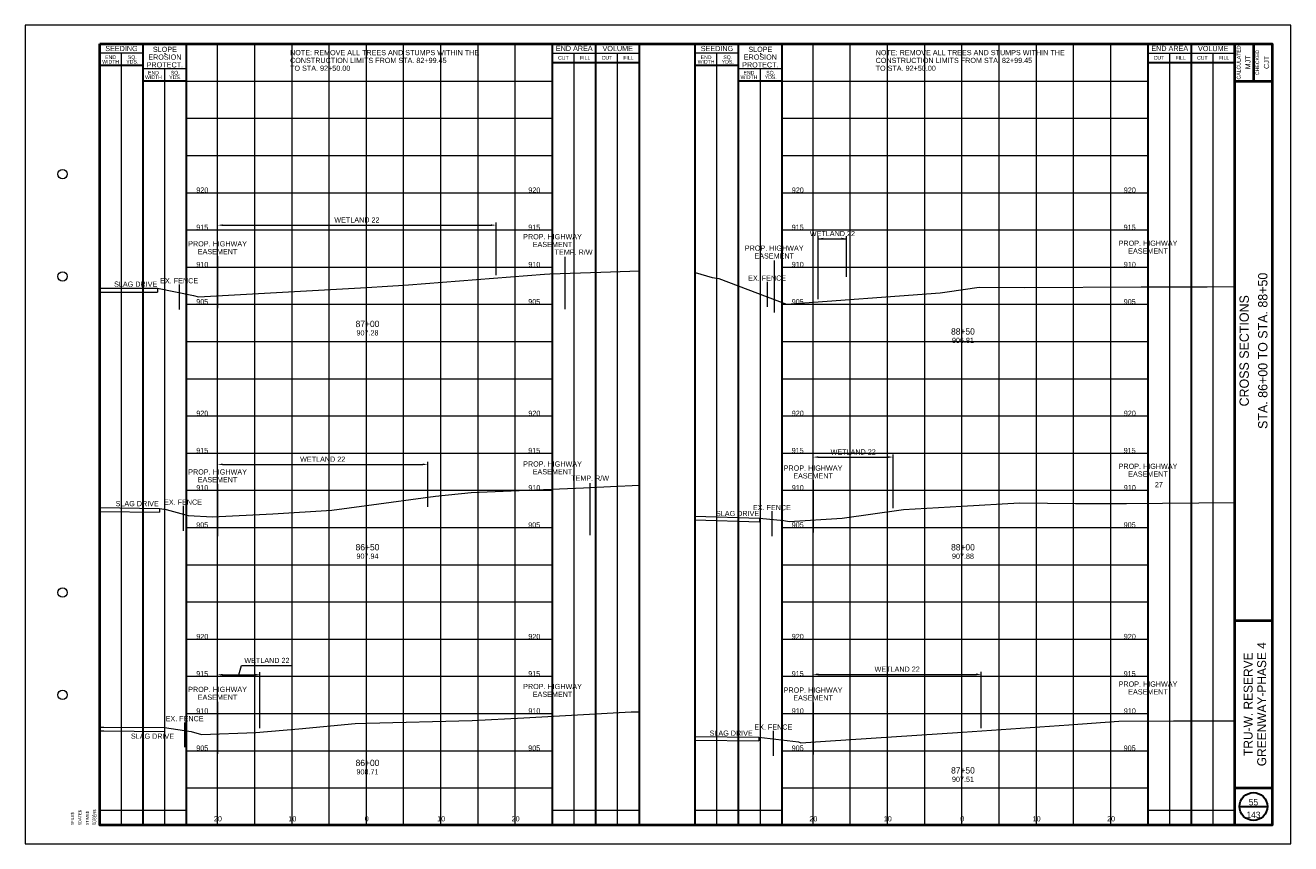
# Paper-space layout 'Layout1' of a CAD drawing. Header units: feet. Extents: x -1005 to 2379, y -670 to 6548.
# Tile 21 of 69: x -10 to 160, y 1838 to 1948. Entities that reach past the tile are written whole.
import ezdxf
from ezdxf.enums import TextEntityAlignment as Align

# ---------------------------------------------------------------- set-up
doc = ezdxf.new("R2010")
doc.units = ezdxf.units.FT
doc.header["$LTSCALE"] = 5
doc.header["$MEASUREMENT"] = 0
for name, pattern in [('DGN Style 2', [150.837143, 90.502286, -60.334857]), ('DGN Style 3', [211.172, 150.837143, -60.334857]), ('DGN Style 5', [105.586, 45.251143, -60.334857]), ('esmtmppr', [5.45, 1, -0.225, -0.225, 4]), ('esmtshpr', [5.35, 1, -0.175, -0.175, 4]), ('fenceex', [1, 0.85, -0.075, -0.075])]:
    doc.linetypes.add(name, pattern=pattern)
for name, color, linetype, lineweight in [('EV_Ecological_Text', 7, 'Continuous', 13), ('PV_X_Driveway', 7, 'DGN Style 5', 0), ('RD_X_Fence', 230, 'fenceex', 0), ('RW_P_Esmt_SH', 193, 'esmtshpr', 40), ('RW_P_Esmt_TMP', 193, 'esmtmppr', 40), ('SH_Border', 7, 'Continuous', 40), ('SH_Data', 7, 'Continuous', 0), ('SH_Major_Grid_Line', 254, 'Continuous', 13), ('SH_Text', 7, 'Continuous', 13), ('TX_P_20', 7, 'Continuous', 13), ('TX_P_5', 7, 'Continuous', 13), ('TX_P_Misc', 7, 'Continuous', 13), ('TX_X_5', 7, 'Continuous', 0), ('XS_X_Ground_Line', 3, 'DGN Style 2', 13)]:
    doc.layers.add(name, color=color, linetype=linetype, lineweight=lineweight)
doc.layers.add('SH_Cut_Line', color=7, linetype='DGN Style 3', lineweight=0, plot=False)
doc.styles.add('Slanted-Normal LS 0.50', font='font31.shx', dxfattribs={"height": 0.14})
doc.styles.add('Slanted-Normal LS 0.50_0', font='font31.shx')
doc.styles.add('Slanted-Sub Title', font='font31.shx', dxfattribs={"height": 0.17})
doc.styles.add('Style-CHAR_FAST_FONT', font='CHAR_FAST_FONT.shx')
doc.styles.add('Style-FONT1', font='FONT1.shx')
doc.styles.add('Style-font30', font='font30.shx')
doc.styles.add('Style-font31', font='font31.shx')
doc.styles.add('Style-font70', font='font70.shx')
doc.dimstyles.new('Dec-1  Slanted', dxfattribs={"dimtxt": 0.14, "dimasz": 0.14, "dimexe": 0.07, "dimexo": 0.07, "dimgap": 0.07, "dimtad": 1, "dimdec": 1, "dimzin": 3, "dimdsep": 46, "dimtxsty": 'Slanted-Normal LS 0.50', "dimcen": 0.09, "dimclrd": 97, "dimclre": 97, "dimclrt": 7, "dimadec": 1, "dimazin": 3, "dimtfac": 1, "dimtdec": 1, "dimtofl": 0, "dimtmove": 1, "dimatfit": 1, "dimfxl": 1, "dimtzin": 3, "dimlwd": 0, "dimlwe": 0, "dimarcsym": 0})

# ---------------------------------------------------------------- blocks, each defined once
blk = doc.blocks.new('STAMP')
at = {"layer": 'TX_P_Misc', "linetype": 'Continuous', "lineweight": 13, "style": 'Style-CHAR_FAST_FONT'}
for s, p in [('$DATE$', (-0.573, 0)), ('$TIME$', (-0.373, 0)), ('$USER$', (-0.173, 0)), ('$FILE$', (-0.773, 0))]:
    blk.add_text(s, height=0.078, rotation=90, dxfattribs=at).set_placement(p, align=Align.TOP_LEFT)
blk = doc.blocks.new('XS POINT_491')
at = {"layer": 'RW_P_Esmt_SH', "linetype": 'Continuous', "lineweight": 13}
blk.add_line((0, 3.5), (0, -3.5), dxfattribs=at)
blk = doc.blocks.new('XS POINT_492')
at = {"layer": 'RW_P_Esmt_SH', "linetype": 'Continuous', "lineweight": 13}
blk.add_line((0, 3.5), (0, -3.5), dxfattribs=at)
blk = doc.blocks.new('*D1028')
at = {"layer": 'Defpoints', "color": 0, "linetype": 'Continuous', "transparency": 16777216}
for p in [(21.53, 1860.21), (15.83, 1852.25), (21.53, 1852.66)]:
    blk.add_point(p, dxfattribs=at)
at = {"layer": 'EV_Ecological_Text', "color": 97, "linetype": 'Continuous', "lineweight": 0, "transparency": 16777216}
for p, q in [((15.83, 1852.6), (15.83, 1860.56)), ((16.53, 1860.21), (20.83, 1860.21)), ((18.68, 1860.21), (19.05, 1861.43)), ((19.05, 1861.43), (25.87, 1861.43)), ((21.53, 1853.01), (21.53, 1860.56))]:
    blk.add_line(p, q, dxfattribs=at)
at = {"layer": 'EV_Ecological_Text', "color": 97, "linetype": 'Continuous', "transparency": 16777216}
for points in [[(16.53, 1860.33), (16.53, 1860.09), (15.83, 1860.21)], [(20.83, 1860.33), (20.83, 1860.09), (21.53, 1860.21)]]:
    blk.add_solid(points, dxfattribs=at)
at = {"layer": 'EV_Ecological_Text', "color": 7, "linetype": 'Continuous', "lineweight": 0, "transparency": 16777216, "insert": (22.46, 1862.13), "char_height": 0.7, "attachment_point": 5, "style": 'Slanted-Normal LS 0.50_0'}
blk.add_mtext('WETLAND 22', dxfattribs=at)
blk = doc.blocks.new('XS POINT_493')
at = {"layer": 'RW_P_Esmt_TMP', "linetype": 'Continuous', "lineweight": 13}
blk.add_line((0, 3.5), (0, -3.5), dxfattribs=at)
blk = doc.blocks.new('XS POINT_494')
at = {"layer": 'RW_P_Esmt_SH', "linetype": 'Continuous', "lineweight": 13}
blk.add_line((0, 3.5), (0, -3.5), dxfattribs=at)
blk = doc.blocks.new('XS POINT_495')
at = {"layer": 'RW_P_Esmt_SH', "linetype": 'Continuous', "lineweight": 13}
blk.add_line((0, 3.5), (0, -3.5), dxfattribs=at)
blk = doc.blocks.new('*D1032')
at = {"layer": 'Defpoints', "color": 0, "linetype": 'Continuous', "transparency": 16777216}
for p in [(44.07, 1888.48), (44.07, 1882.43), (15.83, 1881.49)]:
    blk.add_point(p, dxfattribs=at)
at = {"layer": 'EV_Ecological_Text', "color": 97, "linetype": 'Continuous', "lineweight": 0, "transparency": 16777216}
for p, q in [((15.83, 1881.84), (15.83, 1888.83)), ((44.07, 1882.78), (44.07, 1888.83)), ((16.53, 1888.48), (43.37, 1888.48))]:
    blk.add_line(p, q, dxfattribs=at)
at = {"layer": 'EV_Ecological_Text', "color": 97, "linetype": 'Continuous', "transparency": 16777216}
for points in [[(16.53, 1888.6), (16.53, 1888.37), (15.83, 1888.48)], [(43.37, 1888.6), (43.37, 1888.37), (44.07, 1888.48)]]:
    blk.add_solid(points, dxfattribs=at)
at = {"layer": 'EV_Ecological_Text', "color": 7, "linetype": 'Continuous', "lineweight": 0, "transparency": 16777216, "insert": (29.95, 1889.18), "char_height": 0.7, "attachment_point": 5, "style": 'Slanted-Normal LS 0.50_0'}
blk.add_mtext('WETLAND 22', dxfattribs=at)
blk = doc.blocks.new('XS POINT_496')
at = {"layer": 'RW_P_Esmt_TMP', "linetype": 'Continuous', "lineweight": 13}
blk.add_line((0, 3.5), (0, -3.5), dxfattribs=at)
blk = doc.blocks.new('XS POINT_497')
at = {"layer": 'RW_P_Esmt_SH', "linetype": 'Continuous', "lineweight": 13}
blk.add_line((0, 3.5), (0, -3.5), dxfattribs=at)
blk = doc.blocks.new('XS POINT_498')
at = {"layer": 'RW_P_Esmt_SH', "linetype": 'Continuous', "lineweight": 13}
blk.add_line((0, 3.5), (0, -3.5), dxfattribs=at)
blk = doc.blocks.new('*D1036')
at = {"layer": 'Defpoints', "color": 0, "linetype": 'Continuous', "transparency": 16777216}
for p in [(53.26, 1920.64), (53.26, 1913.55), (15.83, 1911.15)]:
    blk.add_point(p, dxfattribs=at)
at = {"layer": 'EV_Ecological_Text', "color": 97, "linetype": 'Continuous', "lineweight": 0, "transparency": 16777216}
for p, q in [((15.83, 1911.5), (15.83, 1920.99)), ((16.53, 1920.64), (52.56, 1920.64)), ((53.26, 1913.9), (53.26, 1920.99))]:
    blk.add_line(p, q, dxfattribs=at)
at = {"layer": 'EV_Ecological_Text', "color": 97, "linetype": 'Continuous', "transparency": 16777216}
for points in [[(16.53, 1920.75), (16.53, 1920.52), (15.83, 1920.64)], [(52.56, 1920.75), (52.56, 1920.52), (53.26, 1920.64)]]:
    blk.add_solid(points, dxfattribs=at)
at = {"layer": 'EV_Ecological_Text', "color": 7, "linetype": 'Continuous', "lineweight": 0, "transparency": 16777216, "insert": (34.55, 1921.34), "char_height": 0.7, "attachment_point": 5, "style": 'Slanted-Normal LS 0.50_0'}
blk.add_mtext('WETLAND 22', dxfattribs=at)
blk = doc.blocks.new('XS POINT_499')
at = {"layer": 'RW_P_Esmt_SH', "linetype": 'Continuous', "lineweight": 13}
blk.add_line((0, 3.5), (0, -3.5), dxfattribs=at)
blk = doc.blocks.new('XS POINT_500')
at = {"layer": 'RW_P_Esmt_SH', "linetype": 'Continuous', "lineweight": 13}
blk.add_line((0, 3.5), (0, -3.5), dxfattribs=at)
blk = doc.blocks.new('*D1039')
at = {"layer": 'Defpoints', "color": 0, "linetype": 'Continuous', "transparency": 16777216}
for p in [(118.43, 1860.26), (118.43, 1852.69), (95.83, 1851.16)]:
    blk.add_point(p, dxfattribs=at)
at = {"layer": 'EV_Ecological_Text', "color": 97, "linetype": 'Continuous', "lineweight": 0, "transparency": 16777216}
for p, q in [((95.83, 1851.51), (95.83, 1860.61)), ((96.53, 1860.26), (117.73, 1860.26)), ((118.43, 1853.04), (118.43, 1860.61))]:
    blk.add_line(p, q, dxfattribs=at)
at = {"layer": 'EV_Ecological_Text', "color": 97, "linetype": 'Continuous', "transparency": 16777216}
for points in [[(96.53, 1860.38), (96.53, 1860.14), (95.83, 1860.26)], [(117.73, 1860.38), (117.73, 1860.14), (118.43, 1860.26)]]:
    blk.add_solid(points, dxfattribs=at)
at = {"layer": 'EV_Ecological_Text', "color": 7, "linetype": 'Continuous', "lineweight": 0, "transparency": 16777216, "insert": (107.13, 1860.96), "char_height": 0.7, "attachment_point": 5, "style": 'Slanted-Normal LS 0.50_0'}
blk.add_mtext('WETLAND 22', dxfattribs=at)
blk = doc.blocks.new('XS POINT_501')
at = {"layer": 'RW_P_Esmt_SH', "linetype": 'Continuous', "lineweight": 13}
blk.add_line((0, 3.5), (0, -3.5), dxfattribs=at)
blk = doc.blocks.new('XS POINT_502')
at = {"layer": 'RW_P_Esmt_SH', "linetype": 'Continuous', "lineweight": 13}
blk.add_line((0, 3.5), (0, -3.5), dxfattribs=at)
blk = doc.blocks.new('*D1042')
at = {"layer": 'Defpoints', "color": 0, "linetype": 'Continuous', "transparency": 16777216}
for p in [(106.6, 1889.46), (106.6, 1882.23), (95.83, 1881)]:
    blk.add_point(p, dxfattribs=at)
at = {"layer": 'EV_Ecological_Text', "color": 97, "linetype": 'Continuous', "lineweight": 0, "transparency": 16777216}
for p, q in [((95.83, 1881.35), (95.83, 1889.81)), ((96.53, 1889.46), (105.9, 1889.46)), ((106.6, 1882.58), (106.6, 1889.81))]:
    blk.add_line(p, q, dxfattribs=at)
at = {"layer": 'EV_Ecological_Text', "color": 97, "linetype": 'Continuous', "transparency": 16777216}
for points in [[(96.53, 1889.58), (96.53, 1889.35), (95.83, 1889.46)], [(105.9, 1889.58), (105.9, 1889.35), (106.6, 1889.46)]]:
    blk.add_solid(points, dxfattribs=at)
at = {"layer": 'EV_Ecological_Text', "color": 7, "linetype": 'Continuous', "lineweight": 0, "transparency": 16777216, "insert": (101.22, 1890.16), "char_height": 0.7, "attachment_point": 5, "style": 'Slanted-Normal LS 0.50_0'}
blk.add_mtext('WETLAND 22', dxfattribs=at)
blk = doc.blocks.new('XS POINT_503')
at = {"layer": 'RW_P_Esmt_SH', "linetype": 'Continuous', "lineweight": 13}
blk.add_line((0, 3.5), (0, -3.5), dxfattribs=at)
blk = doc.blocks.new('XS POINT_504')
at = {"layer": 'RW_P_Esmt_SH', "linetype": 'Continuous', "lineweight": 13}
blk.add_line((0, 3.5), (0, -3.5), dxfattribs=at)

psp = doc.layouts.get("Layout1")

# ---------------------------------------------------------------- linework, layer by layer
at = {"layer": 'EV_Ecological_Text', "color": 97, "linetype": 'Continuous', "lineweight": 0}
for p, q in [((96.53, 1910.68), (96.53, 1919.16)), ((96.53, 1918.81), (100.33, 1918.81)), ((100.33, 1913.68), (100.33, 1919.16))]:
    psp.add_line(p, q, dxfattribs=at)
at = {"layer": 'EV_Ecological_Text', "color": 4, "linetype": 'Continuous', "lineweight": 0}
psp.add_solid([(97.23, 1918.67), (96.53, 1918.81), (97.23, 1918.95)], dxfattribs=at)
at = {"layer": 'EV_Ecological_Text', "color": 4, "linetype": 'Continuous', "lineweight": 0, "extrusion": (0, 0, -1)}
psp.add_solid([(-99.63, 1918.95), (-100.33, 1918.81), (-99.63, 1918.67)], dxfattribs=at)
at = {"layer": 'PV_X_Driveway'}
for p, q in [((7.76, 1912.15), (7.76, 1911.65)), ((8.01, 1882.57), (8.01, 1882.07)), ((88.63, 1881.24), (88.63, 1880.74)), ((8.71, 1853.1), (8.71, 1852.6)), ((88.55, 1851.81), (88.55, 1851.31))]:
    psp.add_line(p, q, dxfattribs=at)
at = {"layer": 'PV_X_Driveway', "flags": 128}
for points in [[(0, 1911.65), (7.76, 1911.65)], [(0, 1882.17), (8.01, 1882.07)], [(80, 1881.01), (88.63, 1880.74)], [(0, 1852.67), (0.53, 1852.67), (8.71, 1852.6)], [(80, 1851.42), (88.55, 1851.31)]]:
    psp.add_lwpolyline(points, dxfattribs=at)
at = {"layer": 'RD_X_Fence'}
for p, q in [((10.67, 1912.66), (10.67, 1909.32)), ((89.66, 1913.01), (89.66, 1909.67)), ((11.19, 1882.9), (11.19, 1879.56)), ((90.31, 1882.18), (90.31, 1878.83)), ((11.4, 1853.8), (11.4, 1850.46)), ((90.49, 1852.67), (90.49, 1849.33))]:
    psp.add_line(p, q, dxfattribs=at)
at = {"layer": 'SH_Border', "color": 7, "linetype": 'Continuous', "lineweight": 40}
for p, q in [((152.5, 1840), (152.5, 1945)), ((155, 1945), (155, 1940)), ((152.5, 1940), (157.5, 1940)), ((152.5, 1867.5), (157.5, 1867.5)), ((152.5, 1845), (157.5, 1845))]:
    psp.add_line(p, q, dxfattribs=at)
at = {"layer": 'SH_Border', "color": 7, "linetype": 'Continuous', "lineweight": 40, "flags": 128}
psp.add_lwpolyline([(0, 1945), (157.5, 1945), (157.5, 1840), (0, 1840), (0, 1945)], close=True, dxfattribs=at)
at = {"layer": 'SH_Border', "color": 7, "linetype": 'Continuous', "lineweight": 0}
for centre in [(-5, 1927.5), (-5, 1913.75), (-5, 1871.25), (-5, 1857.5)]:
    psp.add_circle(centre, 0.625, dxfattribs=at)
at = {"layer": 'SH_Cut_Line', "color": 7, "linetype": 'DGN Style 3', "lineweight": 0, "flags": 128}
psp.add_lwpolyline([(-10, 1837.5), (160, 1837.5), (160, 1947.5), (-10, 1947.5), (-10, 1837.5)], close=True, dxfattribs=at)
at = {"layer": 'SH_Data', "color": 7, "linetype": 'Continuous', "lineweight": 30}
for p, q in [((5.83, 1840), (5.83, 1945)), ((11.66, 1840), (11.66, 1945)), ((60.83, 1840), (60.83, 1945)), ((66.67, 1840), (66.67, 1945)), ((72.5, 1840), (72.5, 1945)), ((80, 1840), (80, 1945)), ((85.83, 1840), (85.83, 1945)), ((91.66, 1840), (91.66, 1945)), ((140.83, 1840), (140.83, 1945)), ((146.67, 1840), (146.67, 1945)), ((5.83, 1942.08), (0, 1942.08)), ((60.83, 1942.5), (72.5, 1942.5)), ((85.83, 1942.08), (80, 1942.08)), ((140.83, 1942.5), (152.5, 1942.5)), ((11.59, 1940), (5.76, 1940)), ((91.59, 1940), (85.76, 1940)), ((153.12, 1842.5), (156.88, 1842.5))]:
    psp.add_line(p, q, dxfattribs=at)
at = {"layer": 'SH_Data', "color": 7, "linetype": 'Continuous', "lineweight": 0}
for p, q in [((5.83, 1943.75), (0, 1943.75)), ((60.83, 1943.75), (72.5, 1943.75)), ((85.83, 1943.75), (80, 1943.75)), ((140.83, 1943.75), (152.5, 1943.75)), ((11.59, 1941.67), (5.76, 1941.67)), ((91.59, 1941.67), (85.76, 1941.67))]:
    psp.add_line(p, q, dxfattribs=at)
at = {"layer": 'SH_Data', "color": 7, "linetype": 'Continuous', "lineweight": 13}
for p, q in [((2.92, 1840), (2.92, 1943.75)), ((63.75, 1840), (63.75, 1943.75)), ((69.58, 1840), (69.58, 1943.75)), ((82.92, 1840), (82.92, 1943.75)), ((143.75, 1840), (143.75, 1943.75)), ((149.58, 1840), (149.58, 1943.75)), ((8.75, 1840), (8.75, 1941.67)), ((88.75, 1840), (88.75, 1941.67)), ((0, 1842), (11.66, 1842)), ((60.83, 1842), (72.5, 1842)), ((80, 1842), (91.66, 1842)), ((140.83, 1842), (152.5, 1842))]:
    psp.add_line(p, q, dxfattribs=at)
at = {"layer": 'SH_Data'}
for p, q in [((8.75, 1943.75), (8.75, 1943.64)), ((88.75, 1943.75), (88.75, 1943.64))]:
    psp.add_line(p, q, dxfattribs=at)
at = {"layer": 'SH_Data', "color": 7, "linetype": 'Continuous', "lineweight": 30}
psp.add_circle((155, 1842.5), 1.87, dxfattribs=at)
at = {"layer": 'SH_Major_Grid_Line', "color": 254, "linetype": 'Continuous', "lineweight": 13}
for p, q in [((15.83, 1840), (15.83, 1945)), ((20.83, 1840), (20.83, 1945)), ((25.83, 1840), (25.83, 1945)), ((30.83, 1840), (30.83, 1945)), ((35.83, 1840), (35.83, 1945)), ((40.83, 1840), (40.83, 1945)), ((45.83, 1840), (45.83, 1945)), ((50.83, 1840), (50.83, 1945)), ((55.83, 1840), (55.83, 1945)), ((95.83, 1840), (95.83, 1945)), ((100.83, 1840), (100.83, 1945)), ((105.83, 1840), (105.83, 1945)), ((110.83, 1840), (110.83, 1945)), ((115.83, 1840), (115.83, 1945)), ((120.83, 1840), (120.83, 1945)), ((125.83, 1840), (125.83, 1945)), ((130.83, 1840), (130.83, 1945)), ((135.83, 1840), (135.83, 1945)), ((5.83, 1940), (60.83, 1940)), ((85.83, 1940), (140.83, 1940)), ((11.66, 1935), (60.83, 1935)), ((91.66, 1935), (140.83, 1935)), ((11.66, 1930), (60.83, 1930)), ((91.66, 1930), (140.83, 1930)), ((11.66, 1925), (60.83, 1925)), ((91.66, 1925), (140.83, 1925)), ((11.66, 1920), (60.83, 1920)), ((91.66, 1920), (140.83, 1920)), ((11.66, 1915), (60.83, 1915)), ((91.66, 1915), (140.83, 1915)), ((11.66, 1910), (60.83, 1910)), ((91.66, 1910), (140.83, 1910)), ((11.66, 1905), (60.83, 1905)), ((91.66, 1905), (140.83, 1905)), ((11.66, 1900), (60.83, 1900)), ((91.66, 1900), (140.83, 1900)), ((11.66, 1895), (60.83, 1895)), ((91.66, 1895), (140.83, 1895)), ((11.66, 1890), (60.83, 1890)), ((91.66, 1890), (140.83, 1890)), ((11.66, 1885), (60.83, 1885)), ((91.66, 1885), (140.83, 1885)), ((11.66, 1880), (60.83, 1880)), ((91.66, 1880), (140.83, 1880)), ((11.66, 1875), (60.83, 1875)), ((91.66, 1875), (140.83, 1875)), ((11.66, 1870), (60.83, 1870)), ((91.66, 1870), (140.83, 1870)), ((11.66, 1865), (60.83, 1865)), ((91.66, 1865), (140.83, 1865)), ((11.66, 1860), (60.83, 1860)), ((91.66, 1860), (140.83, 1860)), ((11.66, 1855), (60.83, 1855)), ((91.66, 1855), (140.83, 1855)), ((11.66, 1850), (60.83, 1850)), ((91.66, 1850), (140.83, 1850)), ((11.66, 1845), (60.83, 1845)), ((91.66, 1845), (140.83, 1845))]:
    psp.add_line(p, q, dxfattribs=at)
at = {"layer": 'XS_X_Ground_Line', "flags": 128}
for points in [[(0, 1912.15), (7.76, 1912.15), (12.61, 1911.18), (13.27, 1911.01), (35.83, 1912.28), (38.68, 1912.44), (40.86, 1912.58), (41.49, 1912.62), (59.73, 1914.05), (60.46, 1914.09), (67.32, 1914.33), (72.5, 1914.51)], [(80, 1914.28), (82.29, 1913.58), (83.18, 1913.48), (92.27, 1910.03), (112.92, 1911.52), (113.83, 1911.66), (118.15, 1912.32), (124.27, 1912.27), (139.89, 1912.35), (148.77, 1912.35), (152.5, 1912.41)], [(0, 1882.67), (8.01, 1882.57), (8.93, 1882.42), (11.86, 1881.63), (15.13, 1881.45), (23.25, 1881.85), (31.2, 1882.31), (35.83, 1882.94), (45.13, 1884.21), (49.9, 1884.71), (65.01, 1885.35), (68.62, 1885.53), (72.5, 1885.67)], [(80, 1881.51), (88.63, 1881.24), (91.92, 1880.93), (92.61, 1880.79), (99.72, 1881.26), (107.98, 1882.41), (115.83, 1882.86), (123.57, 1883.3), (131.1, 1883.23), (137.92, 1883.22), (152.5, 1883.35)], [(0, 1853.17), (0.53, 1853.17), (8.71, 1853.1), (12.29, 1852.58), (13.68, 1852.17), (20.99, 1852.45), (26.76, 1852.93), (34.32, 1853.67), (35.83, 1853.71), (50.05, 1854.08), (56.98, 1854.44), (71.4, 1855.22), (72.5, 1855.24)], [(80, 1851.92), (88.55, 1851.81), (93.89, 1851.18), (94.19, 1851.07), (97.5, 1851.26), (115.9, 1852.51), (130.2, 1853.49), (136.91, 1853.95), (144.25, 1854), (152.5, 1854.02)]]:
    psp.add_lwpolyline(points, dxfattribs=at)

# ---------------------------------------------------------------- block references
at = {"layer": 'RW_P_Esmt_SH', "linetype": 'Continuous', "lineweight": 13}
for name, p in [('XS POINT_497', (15.83, 1912.98)), ('XS POINT_498', (60.83, 1913.94)), ('XS POINT_504', (140.83, 1913.06)), ('XS POINT_503', (90.61, 1912.4)), ('XS POINT_494', (15.83, 1882.32)), ('XS POINT_495', (60.83, 1883.39)), ('XS POINT_501', (95.83, 1882.84)), ('XS POINT_502', (140.83, 1883.08)), ('XS POINT_491', (15.83, 1853.09)), ('XS POINT_492', (60.83, 1853.48)), ('XS POINT_499', (95.83, 1853)), ('XS POINT_500', (140.83, 1853.81))]:
    psp.add_blockref(name, p, dxfattribs=at)
at = {"layer": 'RW_P_Esmt_TMP', "linetype": 'Continuous', "lineweight": 13}
for name, p in [('XS POINT_496', (62.5, 1912.86)), ('XS POINT_493', (65.83, 1882.48))]:
    psp.add_blockref(name, p, dxfattribs=at)
at = {"layer": 'TX_P_Misc', "linetype": 'Continuous', "lineweight": 13, "xscale": 5, "yscale": 5, "zscale": 5}
psp.add_blockref('STAMP', (0, 1840), dxfattribs=at)

# ---------------------------------------------------------------- texts
at = {"layer": 'EV_Ecological_Text', "color": 7, "linetype": 'Continuous', "lineweight": 0, "style": 'Slanted-Normal LS 0.50'}
psp.add_text('WETLAND 22', height=0.7, dxfattribs=at).set_placement((98.43, 1919.51), align=Align.MIDDLE_CENTER)
at = {"layer": 'RD_X_Fence', "char_height": 0.7, "attachment_point": 2, "line_spacing_factor": 0.9, "style": 'Style-font31'}
for insert in [(10.67, 1913.52), (89.66, 1913.87), (11.19, 1883.76), (90.31, 1883.03), (11.4, 1854.66), (90.49, 1853.53)]:
    psp.add_mtext('EX. FENCE', dxfattribs=dict(at, insert=insert))
at = {"layer": 'RW_P_Esmt_SH', "linetype": 'Continuous', "lineweight": 13, "char_height": 0.7, "attachment_point": 2, "line_spacing_factor": 0.9, "style": 'Style-font31'}
for insert in [(60.83, 1919.44), (15.83, 1918.48), (90.61, 1917.9), (140.83, 1918.56), (60.83, 1888.89), (15.83, 1887.82), (95.83, 1888.34), (140.83, 1888.58), (15.83, 1858.59), (60.83, 1858.98), (95.83, 1858.5), (140.83, 1859.31)]:
    psp.add_mtext('PROP. HIGHWAY\\PEASEMENT', dxfattribs=dict(at, insert=insert))
at = {"layer": 'RW_P_Esmt_TMP', "linetype": 'Continuous', "lineweight": 13, "style": 'Style-font31'}
for p in [(63.66, 1917.36), (65.88, 1886.98)]:
    psp.add_text('TEMP. R/W', height=0.7, dxfattribs=at).set_placement(p, align=Align.TOP_CENTER)
at = {"layer": 'SH_Border', "color": 7, "linetype": 'Continuous', "lineweight": 0, "style": 'Style-FONT1'}
psp.add_text('`````', height=0.625, rotation=90, dxfattribs=at).set_placement((-0.38, 1840))
at = {"layer": 'SH_Data', "color": 7, "linetype": 'Continuous', "lineweight": 13, "style": 'Style-font30'}
for s, p in [('SEEDING', (2.92, 1944.38)), ('END AREA', (63.75, 1944.4)), ('VOLUME', (69.59, 1944.38)), ('SEEDING', (82.92, 1944.38)), ('END AREA', (143.75, 1944.4)), ('VOLUME', (149.59, 1944.38))]:
    psp.add_text(s, height=0.7, dxfattribs=at).set_placement(p, align=Align.MIDDLE_CENTER)
at = {"layer": 'SH_Data', "color": 7, "linetype": 'Continuous', "lineweight": 0, "style": 'Style-font30'}
for s, p in [('CUT', (62.29, 1943.12)), ('FILL', (65.21, 1943.12)), ('CUT', (68.13, 1943.12)), ('FILL', (71.04, 1943.12)), ('CUT', (142.29, 1943.12)), ('FILL', (145.21, 1943.12)), ('CUT', (148.13, 1943.12)), ('FILL', (151.04, 1943.12))]:
    psp.add_text(s, height=0.5, dxfattribs=at).set_placement(p, align=Align.MIDDLE_CENTER)
for s, p in [('CALCULATED', (152.76, 1942.5)), ('CHECKED', (155.26, 1942.5))]:
    psp.add_text(s, height=0.5, rotation=90, dxfattribs=at).set_placement(p, align=Align.TOP_CENTER)
at = {"layer": 'SH_Data', "color": 7, "linetype": 'Continuous', "lineweight": 13, "style": 'Style-font30'}
for s, p in [('MJT', (154.6, 1942.52)), ('CJT', (157.1, 1942.52))]:
    psp.add_text(s, height=0.7, rotation=90, dxfattribs=at).set_placement(p, align=Align.CENTER)
at = {"layer": 'SH_Data', "color": 7, "linetype": 'Continuous', "lineweight": 0, "style": 'Style-font70'}
for s, p in [('STA. 86+00 TO STA. 88+50', (156.25, 1903.75)), ('CROSS SECTIONS', (153.75, 1903.75))]:
    psp.add_text(s, height=1.25, rotation=90, dxfattribs=at).set_placement(p, align=Align.MIDDLE_CENTER)
at = {"layer": 'SH_Data', "color": 7, "linetype": 'Continuous', "lineweight": 0, "char_height": 0.7, "attachment_point": 5, "line_spacing_factor": 0.728571, "style": 'Style-font30'}
for s, insert in [('\\H0.714286x;END\\PWIDTH', (1.46, 1942.9)), ('\\H0.714286x;SQ.\\PYDS.', (4.37, 1942.9)), ('\\H0.714286x;END\\PWIDTH', (81.46, 1942.9)), ('\\H0.714286x;SQ.\\PYDS.', (84.37, 1942.9)), ('\\H0.714286x;END\\PWIDTH', (7.22, 1940.82)), ('\\H0.714286x;SQ.\\PYDS.', (10.14, 1940.82)), ('\\H0.714286x;END\\PWIDTH', (87.22, 1940.82)), ('\\H0.714286x;SQ.\\PYDS.', (90.14, 1940.82))]:
    psp.add_mtext(s, dxfattribs=dict(at, insert=insert))
at = {"layer": 'SH_Data', "color": 7, "linetype": 'Continuous', "lineweight": 13, "char_height": 0.7, "attachment_point": 5, "line_spacing_factor": 0.892896, "style": 'Style-font30'}
for insert in [(8.75, 1943.22), (88.75, 1943.22)]:
    psp.add_mtext('SLOPE\\PEROSION\\PPROTECT.', dxfattribs=dict(at, insert=insert))
at = {"layer": 'SH_Data', "lineweight": 13, "char_height": 0.85, "attachment_point": 8, "style": 'Style-font30'}
for s, insert, line_spacing_factor in [('55\\P', (155, 1842.64), 1.08), ('143\\P', (155, 1840.94), 0.6)]:
    psp.add_mtext(s, dxfattribs=dict(at, insert=insert, line_spacing_factor=line_spacing_factor))
at = {"layer": 'SH_Text', "style": 'Style-font31'}
for s, p in [('920', (13.78, 1925)), ('920', (58.39, 1925)), ('920', (93.78, 1925)), ('920', (138.39, 1925)), ('915', (13.77, 1920)), ('915', (58.37, 1920)), ('915', (93.77, 1920)), ('915', (138.37, 1920)), ('910', (13.78, 1915)), ('910', (58.39, 1915)), ('910', (93.78, 1915)), ('910', (138.39, 1915)), ('905', (13.77, 1910)), ('905', (58.37, 1910)), ('905', (93.77, 1910)), ('905', (138.37, 1910)), ('920', (13.78, 1895)), ('920', (58.39, 1895)), ('920', (93.78, 1895)), ('920', (138.39, 1895)), ('915', (13.77, 1890)), ('915', (58.37, 1890)), ('915', (93.77, 1890)), ('915', (138.37, 1890)), ('910', (13.78, 1885)), ('910', (58.39, 1885)), ('910', (93.78, 1885)), ('910', (138.39, 1885)), ('905', (13.77, 1880)), ('905', (58.37, 1880)), ('905', (93.77, 1880)), ('905', (138.37, 1880)), ('920', (13.78, 1865)), ('920', (58.39, 1865)), ('920', (93.78, 1865)), ('920', (138.39, 1865)), ('915', (13.77, 1860)), ('915', (58.37, 1860)), ('915', (93.77, 1860)), ('915', (138.37, 1860)), ('910', (13.78, 1855)), ('910', (58.39, 1855)), ('910', (93.78, 1855)), ('910', (138.39, 1855)), ('905', (13.77, 1850)), ('905', (58.37, 1850)), ('905', (93.77, 1850)), ('905', (138.37, 1850)), ('20', (15.87, 1840.5)), ('10', (25.87, 1840.5)), ('0', (35.87, 1840.5)), ('0', (35.87, 1840.5)), ('10', (45.87, 1840.5)), ('20', (55.87, 1840.5)), ('20', (95.87, 1840.5)), ('10', (105.87, 1840.5)), ('0', (115.87, 1840.5)), ('0', (115.87, 1840.5)), ('10', (125.87, 1840.5)), ('20', (135.87, 1840.5))]:
    psp.add_text(s, height=0.7, dxfattribs=at).set_placement(p, align=Align.CENTER)
at = {"layer": 'SH_Text', "insert": (155.2, 1856.25), "char_height": 1.2, "attachment_point": 5, "rotation": 90, "line_spacing_factor": 0.9125, "style": 'Slanted-Normal LS 0.50'}
psp.add_mtext('\\Ffont70;TRU-W. RESERVE\\PGREENWAY-PHASE 4', dxfattribs=at)
at = {"layer": 'TX_P_20', "style": 'Slanted-Normal LS 0.50'}
psp.add_text('27', height=0.7, dxfattribs=at).set_placement((142.29, 1885.76), align=Align.MIDDLE_CENTER)
at = {"layer": 'TX_P_5', "style": 'Slanted-Sub Title'}
for s, p in [('87+00', (35.97, 1907.36)), ('88+50', (115.97, 1906.35)), ('86+50', (35.97, 1877.35)), ('88+00', (115.97, 1877.34)), ('86+00', (35.97, 1848.36)), ('87+50', (115.97, 1847.36))]:
    psp.add_text(s, height=0.85, dxfattribs=at).set_placement(p, align=Align.MIDDLE_CENTER)
at = {"layer": 'TX_P_5', "char_height": 0.7, "attachment_point": 1, "rotation": 360, "line_spacing_factor": 0.9, "style": 'Slanted-Normal LS 0.50'}
for insert in [(25.57, 1944.18), (104.24, 1944.18)]:
    psp.add_mtext('NOTE: REMOVE ALL TREES AND STUMPS WITHIN THE\\PCONSTRUCTION LIMITS FROM STA. 82+99.45\\PTO STA. 92+50.00', dxfattribs=dict(at, insert=insert))
at = {"layer": 'TX_X_5', "style": 'Style-font31'}
for p in [(4.83, 1913.06), (5.03, 1883.56), (85.69, 1882.23), (7.09, 1852.3), (84.83, 1852.71)]:
    psp.add_text('SLAG DRIVE', height=0.7, dxfattribs=at).set_placement(p, align=Align.TOP_CENTER)
at = {"layer": 'TX_X_5', "linetype": 'Continuous', "style": 'Style-font31'}
for s, p in [('907.28', (35.97, 1906.51)), ('906.81', (115.97, 1905.5)), ('907.94', (35.97, 1876.5)), ('907.88', (115.97, 1876.49)), ('908.71', (35.97, 1847.51)), ('907.51', (115.97, 1846.51))]:
    psp.add_text(s, height=0.7, dxfattribs=at).set_placement(p, align=Align.TOP_CENTER)

# ---------------------------------------------------------------- dimensions: what is measured, and where the dimension line sits
at = {"layer": 'EV_Ecological_Text', "color": 97, "linetype": 'Continuous', "lineweight": 0}
for base, p1, p2, picture, middle in [((53.26, 1920.64), (15.83, 1911.15), (53.26, 1913.55), '*D1036', (34.55, 1921.34)), ((106.6, 1889.46), (95.83, 1881), (106.6, 1882.23), '*D1042', (101.22, 1890.16)), ((44.07, 1888.48), (15.83, 1881.49), (44.07, 1882.43), '*D1032', (29.95, 1889.18)), ((21.53, 1860.21), (15.83, 1852.25), (21.53, 1852.66), '*D1028', (19.4, 1862.13)), ((118.43, 1860.26), (95.83, 1851.16), (118.43, 1852.69), '*D1039', (107.13, 1860.96))]:
    dim = psp.add_linear_dim(base=base, p1=p1, p2=p2, text='WETLAND 22', dimstyle='Dec-1  Slanted', override={"dimtxt": 0.7, "dimasz": 0.7, "dimexe": 0.35, "dimexo": 0.35, "dimgap": 0.35, "dimtxsty": 'Slanted-Normal LS 0.50_0', "dimatfit": 3}, dxfattribs=at)
    dim.commit()
    dim.dimension.update_dxf_attribs({"geometry": picture, "text_midpoint": middle})

doc.saveas('drawing.dxf')
